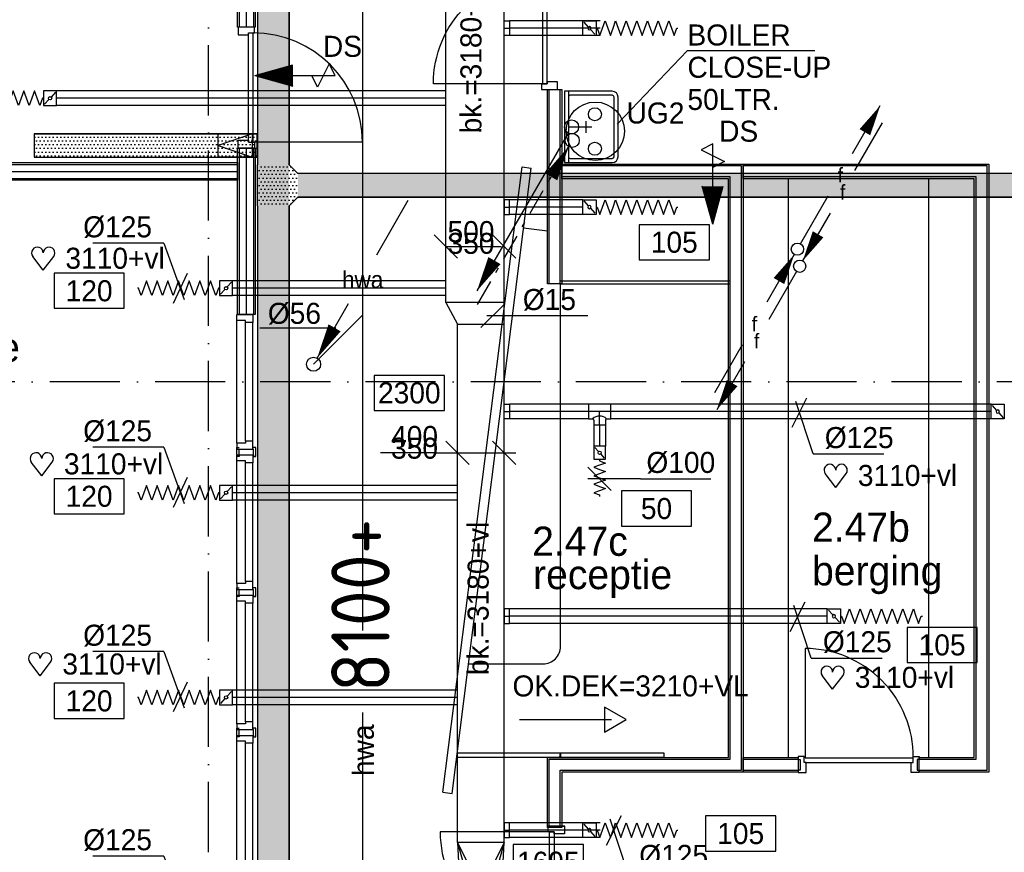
# Model space of a CAD drawing. Extents: x -1448 to 118900, y -195097 to 442500.
# Tile 10 of 103: x 21652 to 30074, y 386548 to 393670. Entities that reach past the tile are written whole.
import ezdxf
from ezdxf.enums import TextEntityAlignment as Align

# ---------------------------------------------------------------- set-up
doc = ezdxf.new("R2010")
doc.units = 0
doc.header["$LTSCALE"] = 100
for name, pattern in [('2322122', [47, 40, -7]), ('B-SL0', [100000000.0, 0, -100000000.0]), ('CENTER2', [11.25, 7.5, -1.25, 1.25, -1.25]), ('CENTER4', [5, 3.125, -0.625, 0.625, -0.625]), ('DASHDOT', [9, 6, -1.5, 0, -1.5]), ('LURETOUR', [6, 4, -2])]:
    doc.linetypes.add(name, pattern=pattern)
doc.layers.get('0').update_dxf_attribs({"linetype": 'CONTINUOUS'})
for name, color, linetype in [('AL$1----_TEKST', 7, 'CONTINUOUS'), ('AL$7----_STRAMIEN', 1, 'DASHDOT'), ('AL22----_BINNENWAND', 7, 'CONTINUOUS'), ('AL27----_DAKEN', 7, 'CONTINUOUS'), ('AL32----_BINNENKOZ', 7, 'CONTINUOUS'), ('AL32----_DRAAIRICHTING', 1, 'CONTINUOUS'), ('AL74----', 7, 'CONTINUOUS'), ('ALL-----_REFLIJNEN', 8, 'CONTINUOUS'), ('BOUW', 8, 'CONTINUOUS'), ('DOORSNEDE', 1, 'CONTINUOUS'), ('KABELGOOT1', 8, 'CONTINUOUS'), ('WL$1----', 4, 'CONTINUOUS'), ('WL521---', 4, 'CONTINUOUS'), ('WL524---', 4, 'CONTINUOUS'), ('WL531---', 4, 'CONTINUOUS'), ('WL532---', 4, 'CONTINUOUS'), ('WL561---', 4, 'CONTINUOUS'), ('WL570---', 3, 'CONTINUOUS'), ('WL570---_HARTLIJN', 1, 'CONTINUOUS'), ('WL570---_RETOUR', 3, 'CONTINUOUS'), ('WM521---', 1, 'CONTINUOUS'), ('WM531---', 1, 'CONTINUOUS'), ('WM570---', 1, 'CONTINUOUS')]:
    doc.layers.add(name, color=color, linetype=linetype)
doc.styles.add('BURO-018', font='BUROFONT.shx', dxfattribs={"height": 180})
doc.styles.add('BURO-025', font='BUROFONT.shx', dxfattribs={"height": 250})
doc.styles.get("Standard").update_dxf_attribs({"font": 'ISOCP'})
pattern_1 = [(0, (0, 558400.235), (15.875, 31.75), [0, -31.75])]

# ---------------------------------------------------------------- blocks, each defined once
blk = doc.blocks.new('LDV4109')
at = {"color": 0, "linetype": 'CONTINUOUS'}
for p, q in [((-1.125, -1.949), (-0.25, -0.433)), ((-1.688, -2.923), (-1.5, -2.598)), ((-3, -5.196), (-2.063, -3.572)), ((-3.563, -6.17), (-3.375, -5.846)), ((-4.875, -8.444), (-3.938, -6.82)), ((-5.438, -9.418), (-5.25, -9.093)), ((-6.75, -11.691), (-5.813, -10.068))]:
    blk.add_line(p, q, dxfattribs=at)
blk.add_lwpolyline([(-0.25, -0.433, 0, 1, 0), (-1.5, -2.598, 1, 1, 0)], format="xyseb", dxfattribs=at)
blk.add_circle((0, 0), 0.5, dxfattribs=at)
blk = doc.blocks.new('114-37S')
at = {"color": 0, "linetype": 'CONTINUOUS'}
for p, q in [((255, 460), (-255, 460)), ((255, 425), (-255, 425)), ((-305, 410), (-305, 0)), ((-270, 410), (-270, 50)), ((270, 50), (270, 410)), ((305, 0), (305, 410)), ((-50, 185), (50, 185)), ((0, 35), (0, 235)), ((-305, 35), (305, 35)), ((-305, 0), (305, 0))]:
    blk.add_line(p, q, dxfattribs=at)
for centre, radius, start, end in [((-255, 410), 50, 90, 180), ((-255, 410), 15, 90, 180), ((255, 410), 50, 0, 90), ((255, 410), 15, 0, 90), ((-255, 50), 15, 180, 270), ((255, 50), 15, 270, 0)]:
    blk.add_arc(centre, radius, start, end, dxfattribs=at)
blk = doc.blocks.new('LDV2121')
at = {"color": 0, "linetype": 'CONTINUOUS'}
blk.add_line((-0.25, -0.433), (-6.75, -11.691), dxfattribs=at)
blk.add_lwpolyline([(-6.75, -11.691, 0, 1, 0), (-5.5, -9.526, 1, 1, 0)], format="xyseb", dxfattribs=at)
blk.add_circle((0, 0), 0.5, dxfattribs=at)
blk = doc.blocks.new('LU-ORND')
at = {"color": 0, "linetype": 'CONTINUOUS'}
for p, q in [((-3, 1.5), (-3, -1.5)), ((3, 1.5), (-3, 1.5)), ((3, -1.5), (3, 1.5)), ((-3, -1.5), (3, -1.5))]:
    blk.add_line(p, q, dxfattribs=at)
blk = doc.blocks.new('LU-2D-VR-190163190')
at = {"color": 0, "linetype": 'CONTINUOUS'}
for p, q in [((0, 200), (0, -200)), ((400, 177.5), (0, 200)), ((0, 200), (400, 88.75)), ((0, 200), (400, 0)), ((400, -177.5), (400, 177.5)), ((0, -200), (400, 0)), ((0, -200), (400, -88.75)), ((0, -200), (400, -177.5))]:
    blk.add_line(p, q, dxfattribs=at)
blk = doc.blocks.new('LU-1D-K-7D')
at = {"color": 0, "linetype": 'CONTINUOUS'}
for p, q in [((-0.5, 62.5), (0.5, 62.5)), ((-0.5, -62.5), (0.5, -62.5))]:
    blk.add_line(p, q, dxfattribs=at)
at = {"layer": 'WL570---_HARTLIJN', "linetype": 'CENTER2'}
blk.add_line((-0.5, 0), (0.5, 0), dxfattribs=at)
blk = doc.blocks.new('LU-1D-BO-5A-7D2C')
at = {"color": 0, "linetype": 'CONTINUOUS'}
for p, q in [((62.5, 44.2), (-62.5, 44.2)), ((-62.5, 44.2), (-62.5, 0)), ((-62.5, 0), (62.5, 0)), ((62.5, 0), (62.5, 44.2))]:
    blk.add_line(p, q, dxfattribs=at)
at = {"layer": 'WL570---_HARTLIJN', "linetype": 'CENTER4'}
blk.add_line((0, 0), (0, 44.2), dxfattribs=at)
blk = doc.blocks.new('LU-2D-K-190')
at = {"color": 0, "linetype": 'CONTINUOUS'}
for p, q in [((-0.5, 200), (0.5, 200)), ((-0.5, -200), (0.5, -200))]:
    blk.add_line(p, q, dxfattribs=at)
blk = doc.blocks.new('LU-1D-BO-10E-7D2C')
at = {"color": 0, "linetype": 'CONTINUOUS'}
for p, q in [((-62.5, 0), (62.5, 0)), ((-62.5, -44.2), (-62.5, 0)), ((62.5, 0), (62.5, -44.2)), ((62.5, -44.2), (-62.5, -44.2))]:
    blk.add_line(p, q, dxfattribs=at)
at = {"layer": 'WL570---_HARTLIJN', "linetype": 'CENTER4'}
blk.add_line((0, 0), (0, -44.2), dxfattribs=at)
blk = doc.blocks.new('LU-1D-KL-7D70')
at = {"color": 0, "linetype": 'CONTINUOUS'}
for p, q in [((-56.4, 62.5), (-56.4, -62.5)), ((56.4, 62.5), (-56.4, 62.5)), ((47, 52), (9.5, 10.5)), ((56.4, -62.5), (56.4, 62.5)), ((-56.4, -62.5), (56.4, -62.5)), ((-9.5, -10.5), (-47, -52))]:
    blk.add_line(p, q, dxfattribs=at)
blk.add_circle((0, 0), 14.1, dxfattribs=at)
blk = doc.blocks.new('HART')
at = {"color": 1}
for q in [(-39.7, 52.4), (39.7, 52.4)]:
    blk.add_line((0, 0), q, dxfattribs=at)
for centre, start, end in [((-22.1, 65.7), 0, 217.1867), ((22.1, 65.7), 322.8133, 180)]:
    blk.add_arc(centre, 22.1, start, end, dxfattribs=at)
blk = doc.blocks.new('*U60', base_point=(77004, 28683.2))
at = {"layer": 'WM570---', "linetype": 'CONTINUOUS'}
for p, q in [((76940.4, 28557.3), (77067.6, 28809)), ((77120.5, 28328.5), (76972.8, 28778.2)), ((77120.5, 28328.5), (77726.9, 28328.5))]:
    blk.add_line(p, q, dxfattribs=at)
at = {"layer": 'WM570---', "linetype": 'CONTINUOUS', "style": 'BURO-018'}
blk.add_text('%%c125', height=180, dxfattribs=at).set_placement((77220.5, 28378.5))
blk = doc.blocks.new('LU-1D-F-7D2BC')
at = {"color": 0, "linetype": 'CONTINUOUS'}
for p, q in [((-350, 0), (-341.2, 0)), ((-341.2, 0), (-318.5, 62.5)), ((-318.5, 62.5), (-295.7, 0)), ((-295.7, 0), (-273, -62.5)), ((-273, -62.5), (-250.2, 0)), ((-250.2, 0), (-227.5, 62.5)), ((-227.5, 62.5), (-204.7, 0)), ((-204.7, 0), (-182, -62.5)), ((-182, -62.5), (-159.2, 0)), ((-159.2, 0), (-136.5, 62.5)), ((-136.5, 62.5), (-113.7, 0)), ((-113.7, 0), (-91, -62.5)), ((-91, -62.5), (-68.2, 0)), ((-68.2, 0), (-45.5, 62.5)), ((-45.5, 62.5), (-22.7, 0)), ((-22.7, 0), (0, -62.5)), ((0, -62.5), (22.7, 0)), ((22.7, 0), (45.5, 62.5)), ((45.5, 62.5), (68.2, 0)), ((68.2, 0), (91, -62.5)), ((91, -62.5), (113.7, 0)), ((113.7, 0), (136.5, 62.5)), ((136.5, 62.5), (159.2, 0)), ((159.2, 0), (182, -62.5)), ((182, -62.5), (204.7, 0)), ((204.7, 0), (227.5, 62.5)), ((227.5, 62.5), (250.2, 0)), ((250.2, 0), (273, -62.5)), ((273, -62.5), (295.7, 0)), ((295.7, 0), (318.5, 62.5)), ((318.5, 62.5), (341.2, 0)), ((341.2, 0), (350, 0))]:
    blk.add_line(p, q, dxfattribs=at)
blk = doc.blocks.new('*U63', base_point=(73844.3, 38488.7))
at = {"layer": 'WM570---', "linetype": 'CONTINUOUS'}
for p, q in [((73703.4, 38877), (73097, 38877)), ((73703.4, 38877), (73878.4, 38394.7)), ((73904, 38616.4), (73784.6, 38361))]:
    blk.add_line(p, q, dxfattribs=at)
at = {"layer": 'WM570---', "linetype": 'CONTINUOUS', "style": 'BURO-018'}
blk.add_text('%%c125', height=180, dxfattribs=at).set_placement((73603.4, 38927), align=Align.RIGHT)
blk = doc.blocks.new('LU-2D-K-1F4')
at = {"color": 0, "linetype": 'CONTINUOUS'}
for p, q in [((-0.5, 250), (0.5, 250)), ((-0.5, -250), (0.5, -250))]:
    blk.add_line(p, q, dxfattribs=at)
blk = doc.blocks.new('LU-1D-KL1-6470')
at = {"color": 0, "linetype": 'CONTINUOUS'}
for p, q in [((-56, 50), (-56, -50)), ((56, 50), (-56, 50)), ((45.6, 40.7), (10.4, 9.3)), ((56, -50), (56, 50)), ((-56, -50), (56, -50)), ((-10.4, -9.3), (-45.6, -40.7))]:
    blk.add_line(p, q, dxfattribs=at)
blk.add_circle((0, 0), 14, dxfattribs=at)
blk = doc.blocks.new('LU-1D-K-64')
at = {"color": 0, "linetype": 'CONTINUOUS'}
for p, q in [((-0.5, 50), (0.5, 50)), ((-0.5, -50), (0.5, -50))]:
    blk.add_line(p, q, dxfattribs=at)
at = {"layer": 'WL570---_HARTLIJN', "linetype": 'CENTER2'}
blk.add_line((-0.5, 0), (0.5, 0), dxfattribs=at)
blk = doc.blocks.new('LU-1D-T-5A-7D645ABE73')
at = {"color": 0, "linetype": 'CONTINUOUS'}
for p, q in [((-50, 72.5), (-50, 115.3)), ((-50, 115.3), (50, 115.3)), ((50, 72.5), (50, 115.3)), ((-60, 62.5), (-95.4, 62.5)), ((-95.4, 62.5), (-95.4, -62.5)), ((95.4, 62.5), (60, 62.5)), ((95.4, -62.5), (95.4, 62.5)), ((-95.4, -62.5), (95.4, -62.5))]:
    blk.add_line(p, q, dxfattribs=at)
at = {"color": 0, "linetype": 'CONTINUOUS', "flags": 128}
for points in [[(-60, 62.5, 0.02182), (-58.9, 62.5, 0.037214), (-58.3, 62.7, 0.006436), (-57, 63, 0.02182), (-56.6, 63.1, 0.02182), (-55.8, 63.4, 0.02182), (-55, 63.8, 0.02182), (-54.3, 64.3, 0.02182), (-53.6, 64.8, 0.02182), (-52.9, 65.4, 0.02182), (-52.3, 66.1, 0.02182), (-51.8, 66.8, 0.02182), (-51.3, 67.5, 0.02182), (-50.9, 68.3, 0.02182), (-50.6, 69.1, 0.02182), (-50.5, 69.5, 0.006436), (-50.2, 70.8, 0.037214), (-50, 71.4, 0.02182), (-50, 72.5)], [(50, 72.5, 0.02182), (50, 71.4, 0.037214), (50.2, 70.8, 0.006436), (50.5, 69.5, 0.02182), (50.6, 69.1, 0.02182), (50.9, 68.3, 0.02182), (51.3, 67.5, 0.02182), (51.8, 66.8, 0.02182), (52.3, 66.1, 0.02182), (52.9, 65.4, 0.02182), (53.6, 64.8, 0.02182), (54.3, 64.3, 0.02182), (55, 63.8, 0.02182), (55.8, 63.4, 0.02182), (56.6, 63.1, 0.02182), (57, 63, 0.006436), (58.3, 62.7, 0.037214), (58.9, 62.5, 0.02182), (60, 62.5)]]:
    blk.add_lwpolyline(points, format="xyb", dxfattribs=at)
at = {"color": 0, "linetype": 'CONTINUOUS'}
blk.add_arc((0, 122.5), 84.9, 225, 315, dxfattribs=at)
at = {"layer": 'WL570---_HARTLIJN', "linetype": 'CENTER4'}
for p, q in [((0, 115.3), (0, 0)), ((-95.4, 0), (95.4, 0))]:
    blk.add_line(p, q, dxfattribs=at)
blk = doc.blocks.new('EH100001')
at = {"linetype": 'BYBLOCK'}
for p, q in [((1, 0.5, 1), (0, 0.5, 1)), ((0, -0.5, 1), (1, -0.5, 1))]:
    blk.add_line(p, q, dxfattribs=at)
blk.add_lwpolyline([(0, -0.5), (1, 0), (0, 0.5)], dxfattribs=at)
blk.add_lwpolyline([(0, -0.5), (1, 0), (0, 0.5)], dxfattribs=at)
blk.add_lwpolyline([(1, -0.5), (0, -0.5), (0, 0.5), (1, 0.5)], close=True, dxfattribs=at)
at = {"linetype": 'BYBLOCK', "invisible_edges": 15}
for points in [[(1, -0.5), (0, -0.5), (0, 0.5), (1, 0.5)], [(0, 0.5), (1, 0.5), (1, 0.5, 1), (0, 0.5, 1)], [(0, -0.5, 1), (1, -0.5, 1), (1, -0.5), (0, -0.5)]]:
    blk.add_3dface(points, dxfattribs=at)
blk = doc.blocks.new('EH100000')
at = {"linetype": 'BYBLOCK'}
for p, q in [((1, 0.5), (0, 0.5)), ((1, 0.5, 1), (0, 0.5, 1)), ((0, -0.5, 1), (1, -0.5, 1)), ((1, -0.5), (0, -0.5))]:
    blk.add_line(p, q, dxfattribs=at)
at = {"linetype": 'BYBLOCK', "invisible_edges": 15}
for points in [[(1, -0.5), (0, -0.5), (0, 0.5), (1, 0.5)], [(0, 0.5), (1, 0.5), (1, 0.5, 1), (0, 0.5, 1)], [(0, -0.5, 1), (1, -0.5, 1), (1, -0.5), (0, -0.5)]]:
    blk.add_3dface(points, dxfattribs=at)
blk = doc.blocks.new('EH100005')
blk.add_lwpolyline([(-1, -0.5), (0, -0.5), (0, 0.5), (-1, 0.5)])
blk = doc.blocks.new('KG3FEF')
at = {"linetype": 'B-SL0'}
for p, q in [((-175, 135), (-175, -135)), ((175, -135), (175, 135)), ((-100, -210), (100, -210))]:
    blk.add_line(p, q, dxfattribs=at)
at = {"linetype": 'BYBLOCK'}
for points in [[(-175, 135), (0, 135), (0, 135), (175, 135)], [(-100, -210), (-100, -210), (-175, -135), (-175, -135)], [(175, -135), (175, -135), (100, -210), (100, -210)]]:
    blk.add_lwpolyline(points, dxfattribs=at)
at = {"flags": 3}
blk.add_attdef('HULPSTUK', (0, 0), '', height=1, rotation=270, dxfattribs=at)
blk = doc.blocks.new('LDV3')
at = {"color": 0, "linetype": 'CONTINUOUS'}
for p, q in [((4.5, 7.794), (6.75, 11.691)), ((0.25, 0.433), (2.5, 4.33))]:
    blk.add_line(p, q, dxfattribs=at)
blk.add_lwpolyline([(0.25, 0.433, 0, 1, 0), (1.5, 2.598, 1, 1, 0)], format="xyseb", dxfattribs=at)
blk.add_circle((0, 0), 0.5, dxfattribs=at)
at = {"color": 0, "linetype": 'CONTINUOUS', "style": 'BURO-018'}
blk.add_attdef('LD_TEXT1', text='', height=1.8, dxfattribs=at).set_placement((3.5, 6.062), align=Align.MIDDLE)
blk = doc.blocks.new('2322122-5')
at = {"layer": 'WM521---', "color": 0, "style": 'BURO-018'}
blk.add_text('hwa', height=180, rotation=90, dxfattribs=at).set_placement((24587.6, 387421.5), align=Align.MIDDLE)
blk = doc.blocks.new('LU-1D-F-6413E')
at = {"color": 0, "linetype": 'CONTINUOUS'}
for p, q in [((-159.3, 0), (-145.6, 0)), ((-145.6, 0), (-127.4, 50)), ((-127.4, 50), (-109.2, 0)), ((-109.2, 0), (-91, -50)), ((-91, -50), (-72.8, 0)), ((-72.8, 0), (-54.6, 50)), ((-54.6, 50), (-36.4, 0)), ((-36.4, 0), (-18.2, -50)), ((-18.2, -50), (0, 0)), ((0, 0), (18.2, 50)), ((18.2, 50), (36.4, 0)), ((36.4, 0), (54.6, -50)), ((54.6, -50), (72.8, 0)), ((72.8, 0), (91, 50)), ((91, 50), (109.2, 0)), ((109.2, 0), (127.4, -50)), ((127.4, -50), (145.6, 0)), ((145.6, 0), (159.3, 0))]:
    blk.add_line(p, q, dxfattribs=at)
blk = doc.blocks.new('*U234', base_point=(26662.6, 390079.6))
at = {"color": 0, "linetype": 'CONTINUOUS'}
for p, q in [((26712.3, 389979.9), (26512.9, 390179.3)), ((26962.6, 390079.6), (26512.6, 390079.6)), ((26962.6, 390079.6), (27562.5, 390079.6))]:
    blk.add_line(p, q, dxfattribs=at)
at = {"layer": 'WM570---', "linetype": 'CONTINUOUS', "style": 'BURO-018'}
blk.add_text('%%c100', height=180, dxfattribs=at).set_placement((27012.6, 390129.6))
blk = doc.blocks.new('LDV4')
at = {"color": 0, "linetype": 'CONTINUOUS'}
for p, q in [((-0.25, -0.433), (-2.5, -4.33)), ((-4.5, -7.794), (-6.75, -11.691))]:
    blk.add_line(p, q, dxfattribs=at)
blk.add_lwpolyline([(-0.25, -0.433, 0, 1, 0), (-1.5, -2.598, 1, 1, 0)], format="xyseb", dxfattribs=at)
blk.add_circle((0, 0), 0.5, dxfattribs=at)
at = {"color": 0, "linetype": 'CONTINUOUS', "style": 'BURO-018'}
blk.add_attdef('LD_TEXT1', text='', height=1.8, dxfattribs=at).set_placement((-3.5, -6.062), align=Align.MIDDLE)
blk = doc.blocks.new('LDV1')
at = {"color": 0, "linetype": 'CONTINUOUS'}
for p, q in [((4.5, 7.794), (6.75, 11.691)), ((0.25, 0.433), (2.5, 4.33))]:
    blk.add_line(p, q, dxfattribs=at)
blk.add_lwpolyline([(6.75, 11.691, 0, 1, 0), (5.5, 9.526, 1, 1, 0)], format="xyseb", dxfattribs=at)
blk.add_circle((0, 0), 0.5, dxfattribs=at)
at = {"color": 0, "linetype": 'CONTINUOUS', "style": 'BURO-018'}
blk.add_attdef('LD_TEXT1', text='', height=1.8, dxfattribs=at).set_placement((3.5, 6.062), align=Align.MIDDLE)
blk = doc.blocks.new('LDV2')
at = {"color": 0, "linetype": 'CONTINUOUS'}
for p, q in [((-0.25, -0.433), (-2.5, -4.33)), ((-4.5, -7.794), (-6.75, -11.691))]:
    blk.add_line(p, q, dxfattribs=at)
blk.add_lwpolyline([(-6.75, -11.691, 0, 1, 0), (-5.5, -9.526, 1, 1, 0)], format="xyseb", dxfattribs=at)
blk.add_circle((0, 0), 0.5, dxfattribs=at)
at = {"color": 0, "linetype": 'CONTINUOUS', "style": 'BURO-018'}
blk.add_attdef('LD_TEXT1', text='', height=1.8, dxfattribs=at).set_placement((-3.5, -6.062), align=Align.MIDDLE)

msp = doc.modelspace()

# ---------------------------------------------------------------- hatches: boundary and pattern name
at = {"layer": 'WM570---', "linetype": 'CONTINUOUS'}
h = msp.add_hatch(dxfattribs=at)
h.set_pattern_fill('DOTS', color=8, scale=20, style=0)
h.set_pattern_definition(pattern_1)
h.paths.add_polyline_path([(23686.1, 405067.3), (23686.1, 378730.2), (23956.1, 378730.2), (23956.1, 405067.3)])
h = msp.add_hatch(dxfattribs=at)
h.set_pattern_fill('DOTS', color=8, scale=20, style=0)
h.set_pattern_definition(pattern_1)
h.paths.add_polyline_path([(21775.1, 392694.3), (21775.1, 392494.3), (23683.1, 392494.3), (23683.1, 392694.3), (23623.1, 392694.3)])
h = msp.add_hatch(dxfattribs=at)
h.set_pattern_fill('DOTS', color=8, scale=20, style=0)
h.set_pattern_definition(pattern_1)
h.paths.add_polyline_path([(24031.1, 392353.3), (23956.1, 392428.3), (23686.1, 392428.3), (23686.1, 392253.3), (23686.1, 392078.3), (23956.1, 392078.3), (24031.1, 392153.3)])
h = msp.add_hatch(dxfattribs=at)
h.set_pattern_fill('DOTS', color=8, scale=20, style=0)
h.set_pattern_definition(pattern_1)
h.paths.add_polyline_path([(24031.1, 392353.3), (24031.1, 392153.3), (30548.1, 392153.3), (30548.1, 392353.3), (30488.1, 392353.3)])

# ---------------------------------------------------------------- linework, layer by layer
at = {"layer": 'AL$7----_STRAMIEN', "color": 1}
msp.add_line((33310.7, 390572.7), (13811.9, 390572.7), dxfattribs=at)
msp.add_lwpolyline([(23265.4, 371249), (23265.4, 439880.9)], dxfattribs=at)
at = {"layer": 'AL22----_BINNENWAND', "color": 8}
for p, q in [((23515.4, 393606.7), (23515.4, 395997.7)), ((23665.4, 395997.7), (23665.4, 393606.7)), ((23665.4, 393606.7), (23515.4, 393606.7)), ((23515.4, 391147.7), (23515.4, 392572.7)), ((23515.4, 392572.7), (23665.4, 392572.7)), ((23665.4, 392572.7), (23665.4, 391147.7)), ((16155.4, 392447.7), (23515.4, 392447.7)), ((23515.4, 392447.7), (23515.4, 392297.7)), ((23515.4, 392297.7), (16155.4, 392297.7)), ((23665.4, 391147.7), (23515.4, 391147.7)), ((26315.4, 386772.6), (26165.4, 386772.6))]:
    msp.add_line(p, q, dxfattribs=at)
at = {"layer": 'AL22----_BINNENWAND', "color": 8, "linetype": 'CONTINUOUS'}
for p, q in [((23530.4, 395997.7), (23530.4, 393606.7)), ((23650.4, 395997.7), (23650.4, 393606.7)), ((23530.4, 392572.7), (23530.4, 391147.7)), ((23650.4, 392572.7), (23650.4, 391147.7)), ((16155.4, 392432.7), (23515.4, 392432.7)), ((16155.4, 392312.7), (23515.4, 392312.7))]:
    msp.add_line(p, q, dxfattribs=at)
at = {"layer": 'AL27----_DAKEN', "color": 8}
for p, q in [((26165.2, 391410.2), (26165.2, 393072.6)), ((26165.2, 393072.6), (26290.2, 393072.6)), ((26290.2, 393072.6), (26290.2, 391410.2)), ((25351.6, 387052.2), (26026.2, 392400.4)), ((25948.5, 392410.2), (26027.9, 392400.2)), ((28227.9, 387360.2), (28227.9, 392310.2)), ((29429.9, 387360.2), (29429.9, 392310.2)), ((26290.2, 391410.2), (26165.2, 391410.2)), ((26277.9, 391435.2), (27727.9, 391435.2)), ((26277.9, 391410.2), (27727.9, 391410.2)), ((25272.2, 387062.2), (25351.6, 387052.2))]:
    msp.add_line(p, q, dxfattribs=at)
for points in [[(26180.2, 391410.2), (26180.2, 393072.6)], [(26275.2, 391410.2), (26275.2, 393072.6)], [(25272.2, 387062.2), (25948.5, 392410.2)], [(26275.4, 386760.2), (26275.4, 387250.2), (27825.4, 387250.2), (27825.4, 392420.2), (26290.2, 392420.2)], [(29345.9, 387250.2), (29927.4, 387250.2), (29927.4, 392420.2), (27840.4, 392420.2)], [(26180.4, 386760.2), (26180.4, 387345.2), (27730.4, 387345.2), (27730.4, 392325.2), (26290.2, 392325.2)], [(29345.9, 387345.2), (29832.4, 387345.2), (29832.4, 392325.2), (27840.4, 392325.2)], [(26277.9, 391410.2), (26177.9, 391410.2)], [(28369.7, 388291.7), (28369.7, 387357.7)], [(25928.1, 387683.1), (26715.4, 387683.1)], [(28311.9, 387368.7), (28311.9, 387343.7), (28327.9, 387343.7), (28327.9, 387251.7), (28311.9, 387251.7), (28311.9, 387229.7), (28378.9, 387229.7), (28378.9, 387317.7), (28361.9, 387317.7), (28361.9, 387368.7), (28311.9, 387368.7)], [(28369.7, 387357.7), (29295.7, 387357.7)], [(29345.7, 387368.7), (29345.7, 387343.7), (29329.7, 387343.7), (29329.7, 387251.7), (29345.7, 387251.7), (29345.7, 387229.7), (29278.7, 387229.7), (29278.7, 387317.7), (29295.7, 387317.7), (29295.7, 387368.7), (29345.7, 387368.7)], [(27840.4, 387345.2), (28311.9, 387345.2)], [(28369.7, 387317.7), (29295.7, 387317.7)], [(27840.4, 387250.2), (28311.9, 387250.2)]]:
    msp.add_lwpolyline(points, dxfattribs=at)
for points in [[(26165.4, 386760.2), (26165.4, 387360.2), (27715.4, 387360.2), (27715.4, 392310.2), (26290.2, 392310.2), (26290.2, 392435.2), (27840.4, 392435.2), (27840.4, 387235.2), (26290.4, 387235.2), (26290.4, 386760.2)], [(29345.9, 387360.2), (29817.4, 387360.2), (29817.4, 392310.2), (27840.4, 392310.2), (27840.4, 392435.2), (29942.4, 392435.2), (29942.4, 387235.2), (29345.9, 387235.2)], [(26838.9, 387683.1), (26653.6, 387790), (26653.6, 387576.1)], [(26277.9, 387360.2), (25390.5, 387360.2), (25395.5, 387400.2), (26277.9, 387400.2)], [(27160.3, 387360.2), (26272.8, 387360.2), (26277.9, 387400.2), (27160.3, 387400.2)], [(27840.4, 387360.2), (28311.9, 387360.2), (28311.9, 387235.2), (27840.4, 387235.2)]]:
    msp.add_lwpolyline(points, close=True, dxfattribs=at)
msp.add_lwpolyline([(25491.5, 388160.2), (26127.9, 388160.2, 0.414214), (26277.9, 388310.2), (26277.9, 391410.2), (26165.2, 391410.2), (26165.2, 391861.8), (25961.9, 391887.5)], format="xyb", dxfattribs=at)
msp.add_arc((28368.5, 387364.5), 927.2, 359.5798, 89.92734, dxfattribs=at)
at = {"layer": 'AL32----_BINNENKOZ', "color": 8}
for points in [[(26164.9, 394056.7), (26124.9, 394056.7), (26124.9, 393122.7), (26164.9, 393122.7)], [(26164.9, 393139.7), (26164.9, 393122.7), (26113.9, 393122.7), (26113.9, 393072.7), (26252.9, 393072.7), (26252.9, 393139.7)], [(26222.7, 386705.6), (26222.7, 386722.6), (26171.7, 386722.6), (26171.7, 386772.6), (26310.7, 386772.6), (26310.7, 386705.6)], [(26222.7, 385788.6), (26182.7, 385788.6), (26182.7, 386722.6), (26222.7, 386722.6)]]:
    msp.add_lwpolyline(points, close=True, dxfattribs=at)
for points in [[(23659.9, 393606.7), (23520.9, 393606.7), (23520.9, 393539.7), (23608.9, 393539.7), (23608.9, 393556.7), (23659.9, 393556.7), (23659.9, 393606.7)], [(23608.9, 392622.7), (23608.9, 393556.7)], [(23648.9, 392622.7), (23648.9, 393556.7)], [(23659.9, 392572.7), (23520.9, 392572.7), (23520.9, 392639.7), (23608.9, 392639.7), (23608.9, 392622.7), (23659.9, 392622.7), (23659.9, 392572.7)], [(23508.4, 391147.7), (23647.4, 391147.7), (23647.4, 391080.7), (23584.4, 391080.7), (23584.4, 391097.7), (23508.4, 391097.7), (23508.4, 391147.7)], [(23508.4, 390047.7), (23508.4, 391097.7)], [(23584.4, 390064.7), (23584.4, 391080.7)], [(23647.4, 390064.7), (23647.4, 391080.7)], [(23508.4, 389997.7), (23647.4, 389997.7), (23647.4, 390064.7), (23584.4, 390064.7), (23584.4, 390047.7), (23508.4, 390047.7), (23508.4, 389997.7)], [(23527.9, 389947.7), (23527.9, 389935.2), (23509.9, 389935.2), (23509.9, 389997.8), (23509.9, 390010.3), (23527.9, 390010.3)], [(23533.4, 389947.7), (23527.9, 389947.7), (23527.9, 389997.8), (23533.4, 389997.8)], [(23647.4, 389947.7), (23652.9, 389947.7), (23652.9, 389997.8), (23647.4, 389997.8)], [(23652.9, 389947.7), (23652.9, 389935.2), (23670.9, 389935.2), (23670.9, 389997.8), (23670.9, 390010.3), (23652.9, 390010.3)], [(23508.4, 389947.7), (23647.4, 389947.7), (23647.4, 389880.7), (23584.4, 389880.7), (23584.4, 389897.7), (23508.4, 389897.7), (23508.4, 389947.7)], [(23508.4, 388847.7), (23508.4, 389897.7)], [(23584.4, 388864.7), (23584.4, 389880.7)], [(23647.4, 388864.7), (23647.4, 389880.7)], [(23508.4, 388797.7), (23647.4, 388797.7), (23647.4, 388864.7), (23584.4, 388864.7), (23584.4, 388847.7), (23508.4, 388847.7), (23508.4, 388797.7)], [(23527.9, 388747.7), (23527.9, 388735.2), (23509.9, 388735.2), (23509.9, 388797.8), (23509.9, 388810.3), (23527.9, 388810.3)], [(23533.4, 388747.7), (23527.9, 388747.7), (23527.9, 388797.8), (23533.4, 388797.8)], [(23647.4, 388747.7), (23652.9, 388747.7), (23652.9, 388797.8), (23647.4, 388797.8)], [(23652.9, 388747.7), (23652.9, 388735.2), (23670.9, 388735.2), (23670.9, 388797.8), (23670.9, 388810.3), (23652.9, 388810.3)], [(23508.4, 388747.7), (23647.4, 388747.7), (23647.4, 388680.7), (23584.4, 388680.7), (23584.4, 388697.7), (23508.4, 388697.7), (23508.4, 388747.7)], [(23508.4, 387647.7), (23508.4, 388697.7)], [(23584.4, 387664.7), (23584.4, 388680.7)], [(23647.4, 387664.7), (23647.4, 388680.7)], [(23508.4, 387597.7), (23647.4, 387597.7), (23647.4, 387664.7), (23584.4, 387664.7), (23584.4, 387647.7), (23508.4, 387647.7), (23508.4, 387597.7)], [(23527.9, 387547.7), (23527.9, 387535.2), (23509.9, 387535.2), (23509.9, 387597.8), (23509.9, 387610.3), (23527.9, 387610.3)], [(23652.9, 387547.7), (23652.9, 387535.2), (23670.9, 387535.2), (23670.9, 387597.8), (23670.9, 387610.3), (23652.9, 387610.3)], [(23508.4, 387547.7), (23647.4, 387547.7), (23647.4, 387480.7), (23584.4, 387480.7), (23584.4, 387497.7), (23508.4, 387497.7), (23508.4, 387547.7)], [(23533.4, 387547.7), (23527.9, 387547.7), (23527.9, 387597.8), (23533.4, 387597.8)], [(23647.4, 387547.7), (23652.9, 387547.7), (23652.9, 387597.8), (23647.4, 387597.8)], [(23508.4, 386447.7), (23508.4, 387497.7)], [(23584.4, 386464.7), (23584.4, 387480.7)], [(23647.4, 386464.7), (23647.4, 387480.7)]]:
    msp.add_lwpolyline(points, dxfattribs=at)
at = {"layer": 'AL32----_DRAAIRICHTING', "color": 8}
for points in [[(26124.9, 393122.7), (25190.9, 393122.7, -0.414214), (26124.9, 394056.7, -0.414214)], [(26182.7, 386722.6), (25248.7, 386722.6, 0.414214), (26182.7, 385788.6, 0.414214)]]:
    msp.add_lwpolyline(points, format="xyb", dxfattribs=at)
msp.add_lwpolyline([(24582.9, 392622.7), (23648.9, 392622.7)], dxfattribs=at)
msp.add_arc((23648.9, 392622.7), 934, 360, 90, dxfattribs=at)
at = {"layer": 'ALL-----_REFLIJNEN', "color": 8, "linetype": 'CONTINUOUS'}
for p, q in [((23590.4, 395997.7), (23590.4, 393606.7)), ((23590.4, 392572.7), (23590.4, 391147.7)), ((16155.4, 392372.7), (23515.4, 392372.7))]:
    msp.add_line(p, q, dxfattribs=at)
at = {"layer": 'BOUW', "color": 1}
for p in [(26762.3, 392776.7), (28454.5, 393403.2)]:
    msp.add_line(p, (27360.1, 393403.2), dxfattribs=at)
at = {"layer": 'DOORSNEDE', "color": 1}
for p, q in [((23663.8, 393193), (23988.9, 393283.3)), ((23663.8, 393193), (23988.9, 393102.8)), ((23663.8, 393193), (24350.1, 393193)), ((27580.1, 391920.7), (27580.1, 392607)), ((27580.1, 391920.7), (27489.9, 392245.8)), ((27580.1, 391920.7), (27670.4, 392245.8))]:
    msp.add_line(p, q, dxfattribs=at)
for points in [[(23988.9, 393283.3), (23988.9, 393193), (23663.8, 393193)], [(27489.9, 392245.8), (27580.1, 392245.8), (27580.1, 391920.7)]]:
    msp.add_solid(points, dxfattribs=at)
at = {"layer": 'WL521---', "linetype": '2322122'}
for p, q in [((24587.6, 391098.1), (24587.6, 403240.6)), ((24587.6, 391144.9), (24165.4, 390722.7)), ((24587.6, 379044.9), (24587.6, 391098.1))]:
    msp.add_line(p, q, dxfattribs=at)
at = {"layer": 'WL532---', "color": 1}
msp.add_line((23705.8, 391034.3), (24356.2, 391034.3), dxfattribs=at)
at = {"layer": 'WL532---', "color": 3}
msp.add_circle((26575, 392716.4), 249.2, dxfattribs=at)
at = {"layer": 'WL561---', "color": 1}
for centre in [(26572.3, 392861.6), (26572.3, 392566.4)]:
    msp.add_circle(centre, 55.7, dxfattribs=at)
at = {"layer": 'WL570---', "color": 1}
for p, q in [((24300.1, 393293), (24200.1, 393093)), ((24350.1, 393193), (24300.1, 393293)), ((24200.1, 393093), (24150.1, 393193)), ((27580.1, 392607), (27480.1, 392557)), ((27480.1, 392557), (27680.1, 392457)), ((27680.1, 392457), (27580.1, 392407))]:
    msp.add_line(p, q, dxfattribs=at)
at = {"layer": 'WL570---'}
for p, q in [((25296.8, 391251.1), (25396.8, 391064.5)), ((25796.8, 391251.1), (25296.8, 391251.1)), ((25796.8, 391064.5), (25796.8, 391251.1)), ((25396.8, 391064.5), (25796.8, 391064.5))]:
    msp.add_line(p, q, dxfattribs=at)
at = {"layer": 'WL570---', "color": 1}
for points in [[(23663.8, 393193, 0, 181, 0), (23988.9, 393193, 181, 181, 0)], [(27580.1, 391920.7, 0, 181, 0), (27580.1, 392245.8, 181, 181, 0)]]:
    msp.add_lwpolyline(points, format="xyseb", dxfattribs=at)
at = {"layer": 'WM531---', "linetype": 'CONTINUOUS'}
for p, q in [((25797.5, 391236.7), (25597.5, 391036.7)), ((26510.2, 391136.7), (25648.3, 391136.7))]:
    msp.add_line(p, q, dxfattribs=at)
at = {"layer": 'WM570---', "linetype": 'CONTINUOUS'}
for p, q in [((25197.1, 391828.6), (25396.5, 391629.2)), ((25697.1, 391828.6), (25896.5, 391629.2)), ((25303.1, 391730), (25771, 391730)), ((25297.1, 390064.9), (25496.5, 389865.5)), ((25697.1, 390064.9), (25896.5, 389865.5)), ((25196.8, 389965.2), (24736.9, 389965.2)), ((25196.8, 389965.2), (25896.8, 389965.2))]:
    msp.add_line(p, q, dxfattribs=at)

# ---------------------------------------------------------------- block references
at = {"layer": 'AL74----', "rotation": 270}
msp.add_blockref('114-37S', (26310.6, 392753.2), dxfattribs=at)
at = {"layer": 'KABELGOOT1', "zscale": 60}
for name, p, xscale, yscale, rotation in [('EH100000', (23821.1, 392428.3, 3650), 6992, 270, 90), ('EH100000', (23683.1, 392594.3), 1908.000000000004, 200, 180), ('EH100005', (21775.1, 392594.3), 60, 200, 180), ('EH100000', (23821.1, 385473.3, 3650), 6605, 270, 89.99999999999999)]:
    msp.add_blockref(name, p, dxfattribs=dict(at, xscale=xscale, yscale=yscale, rotation=rotation))
at = {"layer": 'KABELGOOT1', "extrusion": (0.707106, -0.000648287, 0.707107), "xscale": 410.1219330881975, "yscale": 200, "zscale": 60, "rotation": 89.99999999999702}
msp.add_blockref('EH100001', (392615.9, -16492, 16432), dxfattribs=at)
at = {"layer": 'KABELGOOT1', "yscale": 200, "zscale": 60}
for name, p, xscale in [('EH100005', (23683.1, 392594.3), 60), ('EH100000', (24031.1, 392253.3, 3650), 6516.999999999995)]:
    msp.add_blockref(name, p, dxfattribs=dict(at, xscale=xscale))
at = {"layer": 'KABELGOOT1', "rotation": 90}
msp.add_blockref('KG3FEF', (23821.1, 392253.3, 3650), dxfattribs=at)
at = {"layer": 'WL$1----', "color": 2, "linetype": 'LURETOUR'}
ref = msp.add_blockref('LDV1', (28304, 391707.5), dxfattribs=dict(at, xscale=105, yscale=105, zscale=105))
ref.add_attrib('LD_TEXT1', 'f', dxfattribs={"layer": '0', "color": 1, "linetype": 'CONTINUOUS', "height": 126, "style": 'BURO-018'}).set_placement((28671.5, 392344), align=Align.MIDDLE)
ref = msp.add_blockref('LDV3', (28323.7, 391561.7), dxfattribs=dict(at, xscale=105, yscale=105, zscale=105))
ref.add_attrib('LD_TEXT1', 'f', dxfattribs={"layer": '0', "color": 1, "linetype": 'CONTINUOUS', "height": 126, "style": 'BURO-018'}).set_placement((28691.2, 392198.3), align=Align.MIDDLE)
ref = msp.add_blockref('LDV4', (28304, 391707.5), dxfattribs=dict(at, xscale=105, yscale=105, zscale=105))
ref.add_attrib('LD_TEXT1', 'f', dxfattribs={"layer": '0', "color": 1, "linetype": 'CONTINUOUS', "height": 126, "style": 'BURO-018'}).set_placement((27936.5, 391071), align=Align.MIDDLE)
ref = msp.add_blockref('LDV2', (28323.7, 391561.7), dxfattribs=dict(at, xscale=105, yscale=105, zscale=105))
ref.add_attrib('LD_TEXT1', 'f', dxfattribs={"layer": '0', "color": 1, "linetype": 'CONTINUOUS', "height": 126, "style": 'BURO-018'}).set_placement((27956.2, 390925.2), align=Align.MIDDLE)
at = {"layer": 'WL521---', "color": 2}
ref = msp.add_blockref('LDV3', (24165.4, 390722.7), dxfattribs=dict(at, xscale=120, yscale=120, zscale=120))
ref.add_attrib('LD_TEXT1', 'hwa', dxfattribs={"layer": '0', "color": 1, "linetype": 'CONTINUOUS', "height": 144, "style": 'BURO-018'}).set_placement((24585.4, 391450.2), align=Align.MIDDLE)
at = {"layer": 'WL524---', "color": 2, "xscale": 120, "yscale": 120, "zscale": 120}
msp.add_blockref('LDV2121', (26372.8, 392752.8), dxfattribs=at)
at = {"layer": 'WL531---', "color": 2, "xscale": 120, "yscale": 120, "zscale": 120}
msp.add_blockref('LDV4109', (26378.4, 392637.6), dxfattribs=at)
at = {"layer": 'WL570---_RETOUR', "linetype": 'LURETOUR'}
for name, p, xscale, rotation in [('LU-2D-K-1F4', (25546.8, 393787), 5071.84524752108, 90), ('LU-1D-K-7D', (26228.9, 393597.1), 775.7451927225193, 180), ('LU-1D-F-7D2BC', (26931.6, 393597.1), -1, 180), ('LU-1D-K-7D', (23631.6, 392998.3), 3327.068181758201, 179.999999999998), ('LU-1D-K-7D', (26154.8, 392067.8), 627.6609430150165, 180), ('LU-1D-F-7D2BC', (26931.6, 392067.8), -1, 180), ('LU-1D-K-7D', (24384.2, 391373.3), 1821.887291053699, 179.9999999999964), ('LU-2D-K-190', (25596.8, 388848.4), 4432.092228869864, 90), ('LU-1D-K-7D', (26179.1, 390317.8), 676.194987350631, 180), ('LU-1D-K-7D', (28335.6, 390317.8), 3251.310830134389, 180), ('LU-1D-K-64', (26612.6, 390112.2), 180.5477866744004, 270), ('LU-1D-K-7D', (24433.4, 389623.3), 1920.403807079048, 180), ('LU-1D-K-7D', (27200.6, 388567.8), 2719.070735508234, 180), ('LU-1D-F-7D2BC', (29023, 388567.8), -1, 180), ('LU-1D-K-7D', (24433.7, 387873.3), 1921.004320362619, 180), ('LU-1D-K-7D', (26228.9, 386736.7), 775.745192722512, 180.0000000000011), ('LU-1D-F-7D2BC', (26931.6, 386736.7), -1, 180)]:
    msp.add_blockref(name, p, dxfattribs=dict(at, xscale=xscale, rotation=rotation))
for name, p, rotation in [('LU-1D-BO-10E-7D2C', (25796.8, 393597.1), 90), ('LU-1D-F-7D2BC', (21505.1, 392998.3), 180), ('LU-1D-BO-5A-7D2C', (25796.8, 392067.8), 270), ('LU-1D-F-7D2BC', (23010.3, 391373.3), 180), ('LU-1D-BO-10E-7D2C', (25796.8, 390317.8), 90), ('LU-1D-T-5A-7D645ABE73', (26612.6, 390317.8), 180), ('LU-1D-F-6413E', (26612.6, 389750.7), 270), ('LU-1D-F-7D2BC', (23010.3, 389623.3), 180), ('LU-1D-BO-5A-7D2C', (25796.8, 388567.8), 270), ('LU-1D-F-7D2BC', (23010.3, 387873.3), 180), ('LU-1D-BO-5A-7D2C', (25796.8, 386736.7), 270), ('LU-2D-VR-190163190', (25596.8, 386632.4), 270)]:
    msp.add_blockref(name, p, dxfattribs=dict(at, rotation=rotation))
at = {"layer": 'WL570---_RETOUR', "linetype": 'CONTINUOUS', "xscale": -1}
for p in [(26525.1, 393597.1), (26525.1, 392067.8), (30017.7, 390317.8), (28616.5, 388567.8), (26525.1, 386736.7)]:
    msp.add_blockref('LU-1D-KL-7D70', p, dxfattribs=at)
at = {"layer": 'WL570---_RETOUR', "linetype": 'CONTINUOUS'}
for name, p, rotation in [('LU-1D-KL-7D70', (21911.6, 392998.3), 359.9999999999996), ('LU-1D-KL-7D70', (23416.8, 391373.3), 359.9999999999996), ('LU-1D-KL1-6470', (26612.6, 389965.9), 270.0000000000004), ('LU-1D-KL-7D70', (23416.8, 389623.3), 359.9999999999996), ('LU-1D-KL-7D70', (23416.8, 387873.3), 359.9999999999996)]:
    msp.add_blockref(name, p, dxfattribs=dict(at, rotation=rotation))
at = {"layer": 'WM521---'}
msp.add_blockref('2322122-5', (0, 0), dxfattribs=at)
at = {"layer": 'WM570---'}
for name, p in [('*U63', (23024.5, 391370.3)), ('*U60', (28322, 390310.5)), ('*U63', (23024.5, 389626)), ('*U60', (28305.9, 388564.1)), ('*U63', (23024.5, 387877)), ('*U60', (26735, 386736.7)), ('*U63', (23024.5, 386127.9))]:
    msp.add_blockref(name, p, dxfattribs=at)
ref = msp.add_blockref('LU-ORND', (27251, 391766.9), dxfattribs=dict(at, xscale=100, yscale=100, zscale=100))
ref.add_attrib('LU_TEXT1', '105', dxfattribs={"layer": '0', "color": 1, "linetype": 'CONTINUOUS', "height": 180, "style": 'BURO-018'}).set_placement((27251, 391766.9), align=Align.MIDDLE)
at = {"layer": 'WM570---', "xscale": 2.25, "yscale": 2.25, "zscale": 2.25}
for p in [(21853.4, 391527.5), (21840.3, 389768.8), (28631.8, 389669.6), (21827.3, 388057.1), (28605.7, 387942.8)]:
    msp.add_blockref('HART', p, dxfattribs=at)
at = {"layer": 'WM570---'}
ref = msp.add_blockref('LU-ORND', (22245.5, 391351.6), dxfattribs=dict(at, xscale=100, yscale=100, zscale=100))
ref.add_attrib('LU_TEXT1', '120', dxfattribs={"layer": '0', "color": 1, "linetype": 'CONTINUOUS', "height": 180, "style": 'BURO-018'}).set_placement((22245.5, 391351.6), align=Align.MIDDLE)
ref = msp.add_blockref('LU-ORND', (24984.6, 390477.9), dxfattribs=dict(at, xscale=100, yscale=100, zscale=100))
ref.add_attrib('LU_TEXT1', '2300', dxfattribs={"layer": '0', "color": 1, "linetype": 'CONTINUOUS', "height": 180, "style": 'BURO-018'}).set_placement((24984.6, 390477.9), align=Align.MIDDLE)
at = {"layer": 'WM570---', "linetype": 'LURETOUR'}
msp.add_blockref('*U234', (26662.6, 389743.4), dxfattribs=at)
at = {"layer": 'WM570---'}
ref = msp.add_blockref('LU-ORND', (22245.4, 389593.9), dxfattribs=dict(at, xscale=100, yscale=100, zscale=100))
ref.add_attrib('LU_TEXT1', '120', dxfattribs={"layer": '0', "color": 1, "linetype": 'CONTINUOUS', "height": 180, "style": 'BURO-018'}).set_placement((22245.4, 389593.9), align=Align.MIDDLE)
ref = msp.add_blockref('LU-ORND', (27099.2, 389489), dxfattribs=dict(at, xscale=100, yscale=100, zscale=100))
ref.add_attrib('LU_TEXT1', '50', dxfattribs={"layer": '0', "color": 1, "linetype": 'CONTINUOUS', "height": 180, "style": 'BURO-018'}).set_placement((27099.2, 389489), align=Align.MIDDLE)
ref = msp.add_blockref('LU-ORND', (29542.2, 388322.5), dxfattribs=dict(at, xscale=100, yscale=100, zscale=100))
ref.add_attrib('LU_TEXT1', '105', dxfattribs={"layer": '0', "color": 1, "linetype": 'CONTINUOUS', "height": 180, "style": 'BURO-018'}).set_placement((29542.2, 388322.5), align=Align.MIDDLE)
ref = msp.add_blockref('LU-ORND', (22245.4, 387843.9), dxfattribs=dict(at, xscale=100, yscale=100, zscale=100))
ref.add_attrib('LU_TEXT1', '120', dxfattribs={"layer": '0', "color": 1, "linetype": 'CONTINUOUS', "height": 180, "style": 'BURO-018'}).set_placement((22245.4, 387843.9), align=Align.MIDDLE)
ref = msp.add_blockref('LU-ORND', (27819.1, 386709.2), dxfattribs=dict(at, xscale=100, yscale=100, zscale=100))
ref.add_attrib('LU_TEXT1', '105', dxfattribs={"layer": '0', "color": 1, "linetype": 'CONTINUOUS', "height": 180, "style": 'BURO-018'}).set_placement((27819.1, 386709.2), align=Align.MIDDLE)
ref = msp.add_blockref('LU-ORND', (26173.3, 386463.9), dxfattribs=dict(at, xscale=100, yscale=100, zscale=100))
ref.add_attrib('LU_TEXT1', '1695', dxfattribs={"layer": '0', "color": 1, "linetype": 'CONTINUOUS', "height": 180, "style": 'BURO-018'}).set_placement((26173.3, 386463.9), align=Align.MIDDLE)

# ---------------------------------------------------------------- texts
at = {"layer": 'AL$1----_TEKST', "color": 8}
msp.add_text('8100+', height=500, rotation=90, dxfattribs=at).set_placement((24817, 387918.6))
at = {"layer": 'BOUW', "color": 1, "style": 'BURO-018'}
for s, p in [('UG2', (26843.2, 392782.1)), ('OK.DEK=3210+VL', (25867.4, 387881.5))]:
    msp.add_text(s, height=180, dxfattribs=at).set_placement(p)
at = {"layer": 'BOUW', "style": 'BURO-025'}
for s, p in [('theorie bedrijfsadministratie', (17565.8, 390742.9)), ('2.47b', (28429.6, 389204.4)), ('2.47c', (26035.6, 389084.4)), ('receptie', (26043.6, 388799.4)), ('berging', (28429.6, 388831.4))]:
    msp.add_text(s, height=250, dxfattribs=at).set_placement(p)
at = {"layer": 'WL532---', "color": 1, "style": 'BURO-018'}
for s, p in [('BOILER', (27363.5, 393449.4)), ('DS', (24245.4, 393352.4)), ('CLOSE-UP', (27363.5, 393173.3)), ('50LTR.', (27363.5, 392898.1)), ('DS', (27634.9, 392626.5)), ('%%c56', (23774.2, 391068.5))]:
    msp.add_text(s, height=180, dxfattribs=at).set_placement(p)
at = {"layer": 'WM531---', "linetype": 'CONTINUOUS', "style": 'BURO-018'}
msp.add_text('%%C15', height=180, dxfattribs=at).set_placement((26410.2, 391186.7), align=Align.RIGHT)
at = {"layer": 'WM570---', "color": 1, "style": 'BURO-018'}
for p in [(25601.7, 392697.7), (25663, 388064.2)]:
    msp.add_text('bk.=3180+vl', height=180, rotation=90, dxfattribs=at).set_placement(p)
at = {"layer": 'WM570---', "linetype": 'CONTINUOUS', "style": 'BURO-018'}
for s, p in [('500', (25713, 391767.5)), ('350', (25713, 391667.5)), ('400', (25230.1, 390015.2)), ('350', (25230.1, 389915.2))]:
    msp.add_text(s, height=180, dxfattribs=at).set_placement(p, align=Align.RIGHT)
at = {"layer": 'WM570---', "color": 1, "style": 'BURO-018'}
for p in [(22042.8, 391539.7), (22029.7, 389781), (28821.2, 389681.8), (22016.7, 388069.3), (28795.1, 387955)]:
    msp.add_text('3110+vl', height=180, dxfattribs=at).set_placement(p)

doc.saveas('drawing.dxf')
